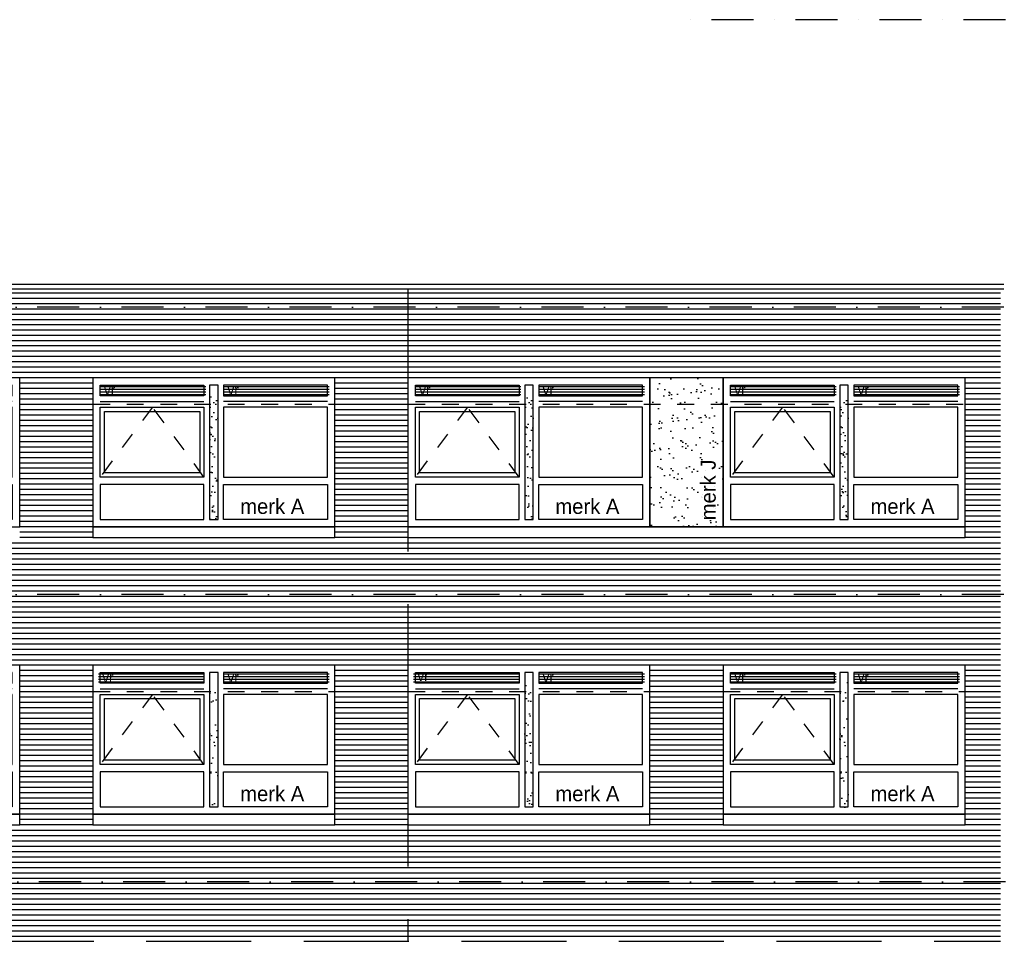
# Model space of a CAD drawing. Extents: x 0 to 140000, y 0 to 84100.
# Tile 85 of 105: x 94252 to 105968, y 51005 to 61975. Entities that reach past the tile are written whole.
import ezdxf

# ---------------------------------------------------------------- set-up
doc = ezdxf.new("R2010")
doc.units = 0
doc.header["$LTSCALE"] = 100
doc.header["$MEASUREMENT"] = 0
for name, pattern in [('B0201', [50, 31.25, -6.25, 6.25, -6.25]), ('B0703', [18.75, 12.5, -6.25]), ('DASHDOT', [1, 0.5, -0.25, 0, -0.25]), ('TEGELS', [4, 2, -2])]:
    doc.linetypes.add(name, pattern=pattern)
doc.layers.get('0').update_dxf_attribs({"linetype": 'CONTINUOUS'})
for name, color, linetype in [('AA31----_BUITENKOZ', 7, 'CONTINUOUS'), ('AL$7A---_STRAMIEN', 42, 'B0201'), ('AL21----_BUITENWAND', 2, 'CONTINUOUS'), ('AL31----_BUITENKOZ', 7, 'CONTINUOUS'), ('AT$1A---_ALGEMEEN', 7, 'CONTINUOUS'), ('AT$1A---_TEKST', 2, 'CONTINUOUS'), ('DLLATATIE', 3, 'B0703'), ('VENTILATIE', 1, 'CONTINUOUS'), ('ZONWERING', 4, 'TEGELS')]:
    doc.layers.add(name, color=color, linetype=linetype)
doc.styles.add('00_100', font='B-GBP.shx', dxfattribs={"height": 120})
doc.styles.add('01_100', font='B-GBP.shx', dxfattribs={"height": 180})
pattern_1 = [(37.5, (49717.9, -26474.17), (-7.6852, 235.0725), [0, -185.44, 0, -207.4, 0, -198.25]), (7.5, (49717.9, -26474.17), (215.9128, 344.3018), [0, -100.04, 0, -167.14, 0, -64.05]), (327.5, (49567.83, -26474.17), (379.9253, 0.6904), [0, -61, 0, -219.6, 0, -286.7]), (317.5, (49567.83, -26474.17), (366.7474, 107.0764), [0, -30.5, 0, -143.96, 0, -164.7])]
pattern_2 = [(37.5, (45967.9, -26474.17), (-7.6852, 235.0725), [0, -185.44, 0, -207.4, 0, -198.25]), (7.5, (45967.9, -26474.17), (215.9128, 344.3018), [0, -100.04, 0, -167.14, 0, -64.05]), (327.5, (45817.83, -26474.17), (379.9253, 0.6904), [0, -61, 0, -219.6, 0, -286.7]), (317.5, (45817.83, -26474.17), (366.7474, 107.0764), [0, -30.5, 0, -143.96, 0, -164.7])]
pattern_3 = [(37.5, (42217.9, -26474.17), (-7.6852, 235.0725), [0, -185.44, 0, -207.4, 0, -198.25]), (7.5, (42217.9, -26474.17), (215.9128, 344.3018), [0, -100.04, 0, -167.14, 0, -64.05]), (327.5, (42067.83, -26474.17), (379.9253, 0.6904), [0, -61, 0, -219.6, 0, -286.7]), (317.5, (42067.83, -26474.17), (366.7474, 107.0764), [0, -30.5, 0, -143.96, 0, -164.7])]

# ---------------------------------------------------------------- blocks, each defined once
blk = doc.blocks.new('PH31-001')
at = {"layer": 'AL31----_BUITENKOZ'}
h = blk.add_hatch(dxfattribs=at)
h.set_pattern_fill('AR-SAND', color=256, scale=122, style=0)
h.set_pattern_definition([(37.5, (-52903.8, -82412.16), (-7.6852, 235.0725), [0, -185.44, 0, -207.4, 0, -198.25]), (7.5, (-52903.8, -82412.16), (215.9128, 344.3018), [0, -100.04, 0, -167.14, 0, -64.05]), (327.5, (-53053.86, -82412.16), (379.9253, 0.6904), [0, -61, 0, -219.6, 0, -286.7]), (317.5, (-53053.86, -82412.16), (366.7474, 107.0764), [0, -30.5, 0, -143.96, 0, -164.7])])
h.paths.add_polyline_path([(1490, 1580), (1390, 1580), (1390, 67), (1490, 67)])
for p, q in [((88, 1492), (1323, 1492)), ((2792, 1492), (1557, 1492)), ((0, 0), (0, 0)), ((0, 0), (0, 0))]:
    blk.add_line(p, q, dxfattribs=at)
at = {"layer": 'AL31----_BUITENKOZ', "color": 1, "linetype": 'TEGELS'}
for p, q in [((709, 1425), (88, 593)), ((1323, 593), (709, 1425))]:
    blk.add_line(p, q, dxfattribs=at)
at = {"layer": 'AL31----_BUITENKOZ'}
for points in [[(2880, 0), (2880, 1774), (0, 1774), (0, 1774), (0, 0)], [(88, 1559), (88, 1686), (1323, 1686), (1323, 1559)], [(1490, 1686), (1390, 1686), (1390, 88), (1490, 88)], [(2792, 1559), (2792, 1686), (1557, 1686), (1557, 1559)], [(88, 593), (88, 1425), (1323, 1425), (1323, 593)], [(2792, 593), (2792, 1425), (1557, 1425), (1557, 593)], [(88, 505), (88, 88), (1323, 88), (1323, 505)], [(2792, 505), (2792, 88), (1557, 88), (1557, 505)]]:
    blk.add_lwpolyline(points, close=True, dxfattribs=at)
at = {"layer": 'AL31----_BUITENKOZ', "color": 1}
blk.add_lwpolyline([(138, 643), (138, 1375), (1273, 1375), (1273, 643)], close=True, dxfattribs=at)
at = {"layer": 'AT$1A---_TEKST', "style": '01_100'}
blk.add_text('merk A', height=180, dxfattribs=at).set_placement((1754, 154))
blk = doc.blocks.new('PH00-002')
at = {"layer": 'AA31----_BUITENKOZ'}
h = blk.add_hatch(dxfattribs=at)
h.set_pattern_fill('AR-SAND', color=256, scale=122, style=0)
h.set_pattern_definition([(37.5, (-19824.08, -53610.47), (-7.6852, 235.0725), [0, -185.44, 0, -207.4, 0, -198.25]), (7.5, (-19824.08, -53610.47), (215.9128, 344.3018), [0, -100.04, 0, -167.14, 0, -64.05]), (327.5, (-19974.14, -53610.47), (379.9253, 0.6904), [0, -61, 0, -219.6, 0, -286.7]), (317.5, (-19974.14, -53610.47), (366.7474, 107.0764), [0, -30.5, 0, -143.96, 0, -164.7])])
h.paths.add_polyline_path([(0, 1774), (-870, 1774), (-870, 0), (0, 0)])
h.paths.add_polyline_path([(-43, 33), (-43, 1023), (-313, 1023), (-313, 33)], flags=24)
at = {"layer": 'AL31----_BUITENKOZ', "color": 42}
blk.add_lwpolyline([(-870, 0), (0, 0), (0, 1774), (-870, 1774)], close=True, dxfattribs=at)
at = {"layer": 'AT$1A---_TEKST', "color": 1, "style": '01_100'}
blk.add_text('merk J', height=180, rotation=90, dxfattribs=at).set_placement((-88, 78))

msp = doc.modelspace()

# ---------------------------------------------------------------- hatches: boundary and pattern name
at = {"layer": 'AA31----_BUITENKOZ'}
h = msp.add_hatch(dxfattribs=at)
h.set_pattern_fill('AR-SAND', color=256, scale=122, style=0)
h.set_pattern_definition(pattern_3)
h.paths.add_polyline_path([(96611.7, 57517.7), (96511.7, 57517.7), (96511.7, 56005), (96611.7, 56005)])
h = msp.add_hatch(dxfattribs=at)
h.set_pattern_fill('AR-SAND', color=256, scale=122, style=0)
h.set_pattern_definition(pattern_2)
h.paths.add_polyline_path([(100361.7, 57517.7), (100261.7, 57517.7), (100261.7, 56005), (100361.7, 56005)])
h = msp.add_hatch(dxfattribs=at)
h.set_pattern_fill('AR-SAND', color=256, scale=122, style=0)
h.set_pattern_definition(pattern_1)
h.paths.add_polyline_path([(104111.7, 57517.7), (104011.7, 57517.7), (104011.7, 56005), (104111.7, 56005)])
h = msp.add_hatch(dxfattribs=at)
h.set_pattern_fill('AR-SAND', color=256, scale=122, style=0)
h.set_pattern_definition(pattern_3)
h.paths.add_polyline_path([(96611.7, 54097.7), (96511.7, 54097.7), (96511.7, 52585), (96611.7, 52585)])
h = msp.add_hatch(dxfattribs=at)
h.set_pattern_fill('AR-SAND', color=256, scale=122, style=0)
h.set_pattern_definition(pattern_2)
h.paths.add_polyline_path([(100361.7, 54097.7), (100261.7, 54097.7), (100261.7, 52585), (100361.7, 52585)])
h = msp.add_hatch(dxfattribs=at)
h.set_pattern_fill('AR-SAND', color=256, scale=122, style=0)
h.set_pattern_definition(pattern_1)
h.paths.add_polyline_path([(104111.7, 54097.7), (104011.7, 54097.7), (104011.7, 52585), (104111.7, 52585)])
at = {"layer": 'VENTILATIE'}
h = msp.add_hatch(dxfattribs=at)
h.set_pattern_fill('LINE', color=1, scale=250, style=0)
h.set_pattern_definition([(0, (56958.104, 951.847), (0, 31.25), [])])
h.paths.add_polyline_path([(96465.7, 57493.2), (96465.7, 57620.2), (95209.7, 57620.2), (95209.7, 57493.2)])
h = msp.add_hatch(dxfattribs=at)
h.set_pattern_fill('LINE', color=1, scale=250, style=0)
h.set_pattern_definition([(0, (58427.104, 951.847), (0, 31.25), [])])
h.paths.add_polyline_path([(97934.7, 57493.2), (97934.7, 57620.2), (96678.7, 57620.2), (96678.7, 57493.2)])
h = msp.add_hatch(dxfattribs=at)
h.set_pattern_fill('LINE', color=1, scale=250, style=0)
h.set_pattern_definition([(0, (60708.104, 951.847), (0, 31.25), [])])
h.paths.add_polyline_path([(100215.7, 57493.2), (100215.7, 57620.2), (98959.7, 57620.2), (98959.7, 57493.2)])
h = msp.add_hatch(dxfattribs=at)
h.set_pattern_fill('LINE', color=1, scale=250, style=0)
h.set_pattern_definition([(0, (62177.104, 951.847), (0, 31.25), [])])
h.paths.add_polyline_path([(101684.7, 57493.2), (101684.7, 57620.2), (100428.7, 57620.2), (100428.7, 57493.2)])
h = msp.add_hatch(dxfattribs=at)
h.set_pattern_fill('LINE', color=1, scale=250, style=0)
h.set_pattern_definition([(0, (64458.104, 951.847), (0, 31.25), [])])
h.paths.add_polyline_path([(103965.7, 57493.2), (103965.7, 57620.2), (102709.7, 57620.2), (102709.7, 57493.2)])
h = msp.add_hatch(dxfattribs=at)
h.set_pattern_fill('LINE', color=1, scale=250, style=0)
h.set_pattern_definition([(0, (65927.104, 951.847), (0, 31.25), [])])
h.paths.add_polyline_path([(105434.7, 57493.2), (105434.7, 57620.2), (104178.7, 57620.2), (104178.7, 57493.2)])
h = msp.add_hatch(dxfattribs=at)
h.set_pattern_fill('LINE', color=1, scale=250, style=0)
h.set_pattern_definition([(0, (56937.104, -2469.678), (0, 31.25), [])])
h.paths.add_polyline_path([(96444.7, 54071.7), (96444.7, 54198.7), (95188.7, 54198.7), (95188.7, 54071.7)])
h = msp.add_hatch(dxfattribs=at)
h.set_pattern_fill('LINE', color=1, scale=250, style=0)
h.set_pattern_definition([(0, (58427.104, -2469.678), (0, 31.25), [])])
h.paths.add_polyline_path([(97934.7, 54071.7), (97934.7, 54198.7), (96678.7, 54198.7), (96678.7, 54071.7)])
h = msp.add_hatch(dxfattribs=at)
h.set_pattern_fill('LINE', color=1, scale=250, style=0)
h.set_pattern_definition([(0, (3e-09, 843.575), (0, 31.25), [])])
h.paths.add_polyline_path([(100194.7, 54086.1), (100194.7, 54213.1), (98938.7, 54213.1), (98938.7, 54086.1)])
h = msp.add_hatch(dxfattribs=at)
h.set_pattern_fill('LINE', color=1, scale=250, style=0)
h.set_pattern_definition([(0, (62177.104, -2468.153), (0, 31.25), [])])
h.paths.add_polyline_path([(101684.7, 54073.2), (101684.7, 54200.2), (100428.7, 54200.2), (100428.7, 54073.2)])
h = msp.add_hatch(dxfattribs=at)
h.set_pattern_fill('LINE', color=1, scale=250, style=0)
h.set_pattern_definition([(0, (64458.104, -2468.153), (0, 31.25), [])])
h.paths.add_polyline_path([(103965.7, 54073.2), (103965.7, 54200.2), (102709.7, 54200.2), (102709.7, 54073.2)])
h = msp.add_hatch(dxfattribs=at)
h.set_pattern_fill('LINE', color=1, scale=250, style=0)
h.set_pattern_definition([(0, (65927.104, -2468.153), (0, 31.25), [])])
h.paths.add_polyline_path([(105434.7, 54073.2), (105434.7, 54200.2), (104178.7, 54200.2), (104178.7, 54073.2)])

# ---------------------------------------------------------------- linework, layer by layer
at = {"layer": 'AL$7A---_STRAMIEN', "color": 1, "linetype": 'DASHDOT', "ltscale": 10}
for p, q in [((130984.9, 61974.7), (101998.1, 61974.7)), ((130964.8, 58554.7), (9153.4, 58554.7)), ((130964.8, 55134.7), (9153.4, 55134.7)), ((130984.9, 51714.7), (9173.5, 51714.7))]:
    msp.add_line(p, q, dxfattribs=at)
at = {"layer": 'AL21----_BUITENWAND'}
for p, q in [((105964.2, 58823.7), (11836.7, 58823.7)), ((105964.2, 58768.8), (11836.7, 58768.8))]:
    msp.add_line(p, q, dxfattribs=at)
at = {"layer": 'AL21----_BUITENWAND', "color": 42}
for p, q in [((11866.7, 58724.7), (105922.4, 58724.7)), ((11866.7, 58661.3), (105922.4, 58661.3)), ((11866.7, 58598), (105922.4, 58598)), ((11866.7, 58534.7), (105922.4, 58534.7)), ((11866.7, 58471.3), (105922.4, 58471.3)), ((11866.7, 58408), (105922.4, 58408)), ((11866.7, 58344.7), (105922.4, 58344.7)), ((11866.7, 58281.3), (105922.4, 58281.3)), ((11866.7, 58218), (105922.4, 58218)), ((11866.7, 58154.7), (105922.4, 58154.7)), ((105922.4, 58091.3), (11866.7, 58091.3)), ((105922.4, 58028), (11866.7, 58028)), ((105922.4, 57964.7), (11866.7, 57964.7)), ((105922.4, 57901.3), (11866.7, 57901.3)), ((105922.4, 57838), (11866.7, 57838)), ((105922.4, 57774.7), (11866.7, 57774.7)), ((95121.7, 57711.3), (94251.7, 57711.3)), ((95121.7, 57648), (94251.7, 57648)), ((98871.7, 57711.3), (98001.7, 57711.3)), ((98871.7, 57648), (98001.7, 57648)), ((105922.4, 57711.3), (105501.7, 57711.3)), ((105922.4, 57648), (105501.7, 57648)), ((95121.7, 57584.7), (94251.7, 57584.7)), ((98871.7, 57584.7), (98001.7, 57584.7)), ((105922.4, 57584.7), (105501.7, 57584.7)), ((95121.7, 57521.3), (94251.7, 57521.3)), ((95121.7, 57458), (94251.7, 57458)), ((98871.7, 57521.3), (98001.7, 57521.3)), ((98871.7, 57458), (98001.7, 57458)), ((105922.4, 57521.3), (105501.7, 57521.3)), ((105922.4, 57458), (105501.7, 57458)), ((95121.7, 57394.7), (94251.7, 57394.7)), ((95121.7, 57331.3), (94251.7, 57331.3)), ((98871.7, 57394.7), (98001.7, 57394.7)), ((98871.7, 57331.3), (98001.7, 57331.3)), ((105922.4, 57394.7), (105501.7, 57394.7)), ((105922.4, 57331.3), (105501.7, 57331.3)), ((95121.7, 57268), (94251.7, 57268)), ((95121.7, 57204.7), (94251.7, 57204.7)), ((98871.7, 57268), (98001.7, 57268)), ((98871.7, 57204.7), (98001.7, 57204.7)), ((105922.4, 57268), (105501.7, 57268)), ((105922.4, 57204.7), (105501.7, 57204.7)), ((95121.7, 57141.3), (94251.7, 57141.3)), ((95121.7, 57078), (94251.7, 57078)), ((98871.7, 57141.3), (98001.7, 57141.3)), ((98871.7, 57078), (98001.7, 57078)), ((105922.4, 57141.3), (105501.7, 57141.3)), ((105922.4, 57078), (105501.7, 57078)), ((95121.7, 57014.7), (94251.7, 57014.7)), ((95121.7, 56951.3), (94251.7, 56951.3)), ((98871.7, 57014.7), (98001.7, 57014.7)), ((98871.7, 56951.3), (98001.7, 56951.3)), ((105922.4, 57014.7), (105501.7, 57014.7)), ((105922.4, 56951.3), (105501.7, 56951.3)), ((95121.7, 56888), (94251.7, 56888)), ((98871.7, 56888), (98001.7, 56888)), ((105922.4, 56888), (105501.7, 56888)), ((95121.7, 56824.7), (94251.7, 56824.7)), ((95121.7, 56761.3), (94251.7, 56761.3)), ((98871.7, 56824.7), (98001.7, 56824.7)), ((98871.7, 56761.3), (98001.7, 56761.3)), ((105922.4, 56824.7), (105501.7, 56824.7)), ((105922.4, 56761.3), (105501.7, 56761.3)), ((95121.7, 56698), (94251.7, 56698)), ((95121.7, 56634.7), (94251.7, 56634.7)), ((98871.7, 56698), (98001.7, 56698)), ((98871.7, 56634.7), (98001.7, 56634.7)), ((105922.4, 56698), (105501.7, 56698)), ((105922.4, 56634.7), (105501.7, 56634.7)), ((95121.7, 56571.3), (94251.7, 56571.3)), ((95121.7, 56508), (94251.7, 56508)), ((98871.7, 56571.3), (98001.7, 56571.3)), ((98871.7, 56508), (98001.7, 56508)), ((105922.4, 56571.3), (105501.7, 56571.3)), ((105922.4, 56508), (105501.7, 56508)), ((95121.7, 56444.7), (94251.7, 56444.7)), ((95121.7, 56381.3), (94251.7, 56381.3)), ((98871.7, 56444.7), (98001.7, 56444.7)), ((98871.7, 56381.3), (98001.7, 56381.3)), ((105922.4, 56444.7), (105501.7, 56444.7)), ((105922.4, 56381.3), (105501.7, 56381.3)), ((95121.7, 56318), (94251.7, 56318)), ((95121.7, 56254.7), (94251.7, 56254.7)), ((98871.7, 56318), (98001.7, 56318)), ((98871.7, 56254.7), (98001.7, 56254.7)), ((105922.4, 56318), (105501.7, 56318)), ((105922.4, 56254.7), (105501.7, 56254.7)), ((95121.7, 56191.3), (94251.7, 56191.3)), ((95121.7, 56128), (94251.7, 56128)), ((98871.7, 56191.3), (98001.7, 56191.3)), ((98871.7, 56128), (98001.7, 56128)), ((105922.4, 56191.3), (105501.7, 56191.3)), ((105922.4, 56128), (105501.7, 56128)), ((95121.7, 56064.7), (94251.7, 56064.7)), ((98871.7, 56064.7), (98001.7, 56064.7)), ((105922.4, 56064.7), (105501.7, 56064.7)), ((95121.7, 56001.3), (94251.7, 56001.3)), ((95121.7, 55938), (94251.7, 55938)), ((98871.7, 56001.3), (98001.7, 56001.3)), ((98871.7, 55938), (98001.7, 55938)), ((105922.4, 56001.3), (105501.7, 56001.3)), ((105922.4, 55938), (105501.7, 55938)), ((95121.7, 55874.7), (94251.7, 55874.7)), ((95121.7, 55811.3), (94251.7, 55811.3)), ((98871.7, 55874.7), (98001.7, 55874.7)), ((98871.7, 55811.3), (98001.7, 55811.3)), ((105922.4, 55874.7), (105501.7, 55874.7)), ((105922.4, 55811.3), (105501.7, 55811.3)), ((78531.7, 55748), (105922.4, 55748)), ((78531.7, 55684.7), (105922.4, 55684.7)), ((78531.7, 55621.3), (105922.4, 55621.3)), ((78531.7, 55558), (105922.4, 55558)), ((78531.7, 55494.7), (105922.4, 55494.7)), ((78531.7, 55431.3), (105922.4, 55431.3)), ((78531.7, 55368), (105922.4, 55368)), ((78531.7, 55304.7), (105922.4, 55304.7)), ((78531.7, 55241.3), (105922.4, 55241.3)), ((78531.7, 55178), (105922.4, 55178)), ((78531.7, 55114.7), (105922.4, 55114.7)), ((78531.7, 55051.3), (105922.4, 55051.3)), ((78531.7, 54988), (105922.4, 54988)), ((78531.7, 54924.7), (105922.4, 54924.7)), ((78531.7, 54861.3), (105922.4, 54861.3)), ((78531.7, 54798), (105922.4, 54798)), ((78531.7, 54734.7), (105922.4, 54734.7)), ((78531.7, 54671.3), (105922.4, 54671.3)), ((78531.7, 54608), (105922.4, 54608)), ((78531.7, 54544.7), (105922.4, 54544.7)), ((78531.7, 54481.3), (105922.4, 54481.3)), ((78531.7, 54418), (105922.4, 54418)), ((78531.7, 54354.7), (105922.4, 54354.7)), ((95121.7, 54291.3), (94251.7, 54291.3)), ((98871.7, 54291.3), (98001.7, 54291.3)), ((102621.7, 54291.3), (101751.7, 54291.3)), ((105922.4, 54291.3), (105501.7, 54291.3)), ((95121.7, 54228), (94251.7, 54228)), ((95121.7, 54164.7), (94251.7, 54164.7)), ((98871.7, 54228), (98001.7, 54228)), ((98871.7, 54164.7), (98001.7, 54164.7)), ((102621.7, 54228), (101751.7, 54228)), ((102621.7, 54164.7), (101751.7, 54164.7)), ((105922.4, 54228), (105501.7, 54228)), ((105922.4, 54164.7), (105501.7, 54164.7)), ((95121.7, 54101.3), (94251.7, 54101.3)), ((95121.7, 54038), (94251.7, 54038)), ((98871.7, 54101.3), (98001.7, 54101.3)), ((98871.7, 54038), (98001.7, 54038)), ((102621.7, 54101.3), (101751.7, 54101.3)), ((102621.7, 54038), (101751.7, 54038)), ((105922.4, 54101.3), (105501.7, 54101.3)), ((105922.4, 54038), (105501.7, 54038)), ((95121.7, 53974.7), (94251.7, 53974.7)), ((95121.7, 53911.3), (94251.7, 53911.3)), ((98871.7, 53974.7), (98001.7, 53974.7)), ((98871.7, 53911.3), (98001.7, 53911.3)), ((102621.7, 53974.7), (101751.7, 53974.7)), ((102621.7, 53911.3), (101751.7, 53911.3)), ((105922.4, 53974.7), (105501.7, 53974.7)), ((105922.4, 53911.3), (105501.7, 53911.3)), ((95121.7, 53848), (94251.7, 53848)), ((95121.7, 53784.7), (94251.7, 53784.7)), ((98871.7, 53848), (98001.7, 53848)), ((98871.7, 53784.7), (98001.7, 53784.7)), ((102621.7, 53848), (101751.7, 53848)), ((102621.7, 53784.7), (101751.7, 53784.7)), ((105922.4, 53848), (105501.7, 53848)), ((105922.4, 53784.7), (105501.7, 53784.7)), ((95121.7, 53721.3), (94251.7, 53721.3)), ((98871.7, 53721.3), (98001.7, 53721.3)), ((102621.7, 53721.3), (101751.7, 53721.3)), ((105922.4, 53721.3), (105501.7, 53721.3)), ((95121.7, 53658), (94251.7, 53658)), ((95121.7, 53594.7), (94251.7, 53594.7)), ((98871.7, 53658), (98001.7, 53658)), ((98871.7, 53594.7), (98001.7, 53594.7)), ((102621.7, 53658), (101751.7, 53658)), ((102621.7, 53594.7), (101751.7, 53594.7)), ((105922.4, 53658), (105501.7, 53658)), ((105922.4, 53594.7), (105501.7, 53594.7)), ((95121.7, 53531.3), (94251.7, 53531.3)), ((95121.7, 53468), (94251.7, 53468)), ((98871.7, 53531.3), (98001.7, 53531.3)), ((98871.7, 53468), (98001.7, 53468)), ((102621.7, 53531.3), (101751.7, 53531.3)), ((102621.7, 53468), (101751.7, 53468)), ((105922.4, 53531.3), (105501.7, 53531.3)), ((105922.4, 53468), (105501.7, 53468)), ((95121.7, 53404.7), (94251.7, 53404.7)), ((95121.7, 53341.3), (94251.7, 53341.3)), ((98871.7, 53404.7), (98001.7, 53404.7)), ((98871.7, 53341.3), (98001.7, 53341.3)), ((102621.7, 53404.7), (101751.7, 53404.7)), ((102621.7, 53341.3), (101751.7, 53341.3)), ((105922.4, 53404.7), (105501.7, 53404.7)), ((105922.4, 53341.3), (105501.7, 53341.3)), ((95121.7, 53278), (94251.7, 53278)), ((95121.7, 53214.7), (94251.7, 53214.7)), ((98871.7, 53278), (98001.7, 53278)), ((98871.7, 53214.7), (98001.7, 53214.7)), ((102621.7, 53278), (101751.7, 53278)), ((102621.7, 53214.7), (101751.7, 53214.7)), ((105922.4, 53278), (105501.7, 53278)), ((105922.4, 53214.7), (105501.7, 53214.7)), ((95121.7, 53151.3), (94251.7, 53151.3)), ((95121.7, 53088), (94251.7, 53088)), ((98871.7, 53151.3), (98001.7, 53151.3)), ((98871.7, 53088), (98001.7, 53088)), ((102621.7, 53151.3), (101751.7, 53151.3)), ((102621.7, 53088), (101751.7, 53088)), ((105922.4, 53151.3), (105501.7, 53151.3)), ((105922.4, 53088), (105501.7, 53088)), ((95121.7, 53024.7), (94251.7, 53024.7)), ((95121.7, 52961.3), (94251.7, 52961.3)), ((98871.7, 53024.7), (98001.7, 53024.7)), ((98871.7, 52961.3), (98001.7, 52961.3)), ((102621.7, 53024.7), (101751.7, 53024.7)), ((102621.7, 52961.3), (101751.7, 52961.3)), ((105922.4, 53024.7), (105501.7, 53024.7)), ((105922.4, 52961.3), (105501.7, 52961.3)), ((95121.7, 52898), (94251.7, 52898)), ((98871.7, 52898), (98001.7, 52898)), ((102621.7, 52898), (101751.7, 52898)), ((105922.4, 52898), (105501.7, 52898)), ((95121.7, 52834.7), (94251.7, 52834.7)), ((95121.7, 52771.3), (94251.7, 52771.3)), ((98871.7, 52834.7), (98001.7, 52834.7)), ((98871.7, 52771.3), (98001.7, 52771.3)), ((102621.7, 52834.7), (101751.7, 52834.7)), ((102621.7, 52771.3), (101751.7, 52771.3)), ((105922.4, 52834.7), (105501.7, 52834.7)), ((105922.4, 52771.3), (105501.7, 52771.3)), ((95121.7, 52708), (94251.7, 52708)), ((95121.7, 52644.7), (94251.7, 52644.7)), ((98871.7, 52708), (98001.7, 52708)), ((98871.7, 52644.7), (98001.7, 52644.7)), ((102621.7, 52708), (101751.7, 52708)), ((102621.7, 52644.7), (101751.7, 52644.7)), ((105922.4, 52708), (105501.7, 52708)), ((105922.4, 52644.7), (105501.7, 52644.7)), ((95121.7, 52581.3), (94251.7, 52581.3)), ((95121.7, 52518), (94251.7, 52518)), ((98871.7, 52581.3), (98001.7, 52581.3)), ((98871.7, 52518), (98001.7, 52518)), ((102621.7, 52581.3), (101751.7, 52581.3)), ((102621.7, 52518), (101751.7, 52518)), ((105922.4, 52581.3), (105501.7, 52581.3)), ((105922.4, 52518), (105501.7, 52518)), ((95121.7, 52454.7), (94251.7, 52454.7)), ((95121.7, 52391.3), (94251.7, 52391.3)), ((98871.7, 52454.7), (98001.7, 52454.7)), ((98871.7, 52391.3), (98001.7, 52391.3)), ((102621.7, 52454.7), (101751.7, 52454.7)), ((102621.7, 52391.3), (101751.7, 52391.3)), ((105922.4, 52454.7), (105501.7, 52454.7)), ((105922.4, 52391.3), (105501.7, 52391.3)), ((11866.7, 52328), (105922.4, 52328)), ((11866.7, 52264.7), (105922.4, 52264.7)), ((11866.7, 52201.3), (105922.4, 52201.3)), ((11866.7, 52138), (105922.4, 52138)), ((11866.7, 52074.7), (105922.4, 52074.7)), ((11866.7, 52011.3), (105922.4, 52011.3)), ((11866.7, 51948), (105922.4, 51948)), ((11866.7, 51884.7), (105922.4, 51884.7)), ((11866.7, 51821.3), (105922.4, 51821.3)), ((11866.7, 51758), (105922.4, 51758)), ((105922.4, 51694.7), (11866.7, 51694.7)), ((105922.4, 51631.3), (11866.7, 51631.3)), ((105922.4, 51568), (11866.7, 51568)), ((105922.4, 51504.7), (11866.7, 51504.7)), ((105922.4, 51441.3), (75132.3, 51441.3)), ((105922.4, 51378), (86382.3, 51378)), ((105922.4, 51314.7), (86382.3, 51314.7)), ((105922.4, 51251.3), (86382.3, 51251.3)), ((105922.4, 51188), (86382.3, 51188)), ((105922.4, 51124.7), (86382.3, 51124.7)), ((105922.4, 51061.3), (86382.3, 51061.3))]:
    msp.add_line(p, q, dxfattribs=at)
at = {"layer": 'AL31----_BUITENKOZ'}
for p, q in [((98001.7, 55938), (98001.7, 55938)), ((98871.7, 55938), (98871.7, 55938)), ((105501.7, 55938), (105501.7, 55938)), ((101751.7, 52518), (101751.7, 52518)), ((105501.7, 52518), (105501.7, 52518))]:
    msp.add_line(p, q, dxfattribs=at)
for points in [[(98001.7, 55938), (95121.7, 55938), (95121.7, 55811.3), (98001.7, 55811.3)], [(105501.7, 55938), (98871.7, 55938), (98871.7, 55811.3), (105501.7, 55811.3)], [(94251.7, 52518), (91371.7, 52518), (91371.7, 52391.3), (94251.7, 52391.3)], [(98001.7, 52518), (95121.7, 52518), (95121.7, 52391.3), (98001.7, 52391.3)], [(101751.7, 52518), (98871.7, 52518), (98871.7, 52391.3), (101751.7, 52391.3)], [(105501.7, 52518), (102621.7, 52518), (102621.7, 52391.3), (105501.7, 52391.3)]]:
    msp.add_lwpolyline(points, close=True, dxfattribs=at)
at = {"layer": 'DLLATATIE'}
for p, q in [((98871.7, 58768.5), (98871.7, 51004.8)), ((86382.3, 51004.8), (105922.4, 51004.8))]:
    msp.add_line(p, q, dxfattribs=at)
at = {"layer": 'ZONWERING', "color": 4}
for p, q in [((95126.9, 57396.6), (97990.1, 57396.6)), ((98876.9, 57396.6), (105490.1, 57396.6)), ((95126.9, 53976.6), (97990.1, 53976.6)), ((98876.9, 53976.6), (101740.1, 53976.6)), ((102626.9, 53976.6), (105490.1, 53976.6))]:
    msp.add_line(p, q, dxfattribs=at)

# ---------------------------------------------------------------- block references
for name, p in [('PH31-001', (91371.7, 55938)), ('PH31-001', (95121.7, 55938)), ('PH31-001', (98871.7, 55938)), ('PH00-002', (102621.7, 55938)), ('PH31-001', (102621.7, 55938)), ('PH31-001', (91371.7, 52518)), ('PH31-001', (95121.7, 52518)), ('PH31-001', (98871.7, 52518)), ('PH31-001', (102621.7, 52518))]:
    msp.add_blockref(name, p)

# ---------------------------------------------------------------- texts
at = {"layer": 'AT$1A---_ALGEMEEN', "color": 2, "style": '00_100'}
for p in [(95255.5, 57509.1), (96724.5, 57509.1), (99005.5, 57509.1), (100474.5, 57509.1), (102755.5, 57509.1), (104224.5, 57509.1), (95234.5, 54087.6), (96724.5, 54087.6), (98984.5, 54102), (100474.5, 54089.1), (102755.5, 54089.1), (104224.5, 54089.1)]:
    msp.add_text('vr', height=120, dxfattribs=at).set_placement(p)

doc.saveas('drawing.dxf')
